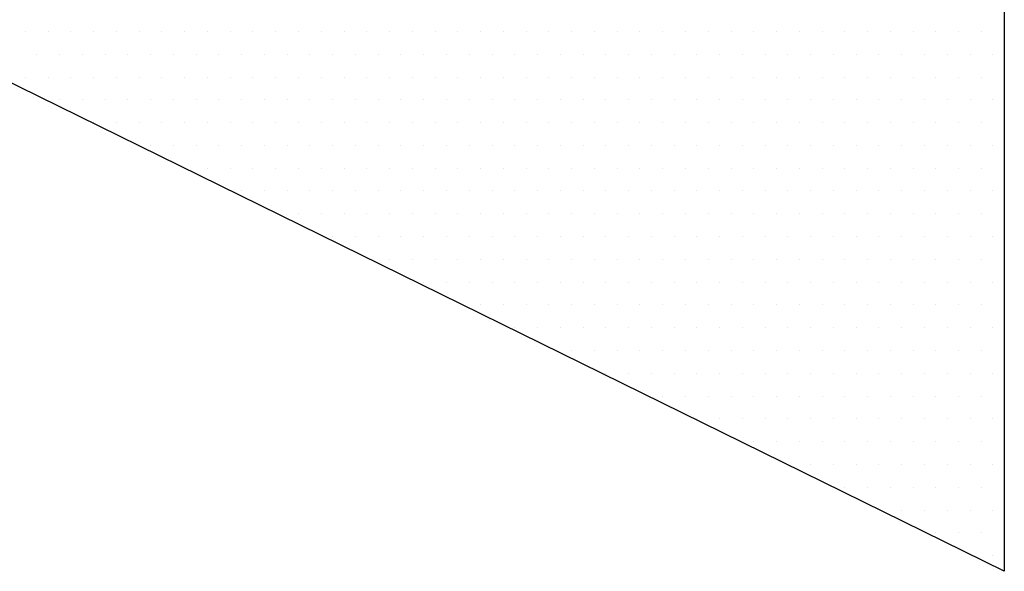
# Model space of a CAD drawing. Header units: millimetres. Extents: x 472 to 1299, y 510 to 798.
# Tile 62 of 69: x 1142.97 to 1145.65, y 593.12 to 594.62. Entities that reach past the tile are written whole.
import ezdxf
from ezdxf.enums import TextEntityAlignment as Align

# ---------------------------------------------------------------- set-up
doc = ezdxf.new("R2010")
doc.units = ezdxf.units.MM
doc.header["$LTSCALE"] = 4
doc.layers.add('KKS_1', color=7, linetype='Continuous', lineweight=5)
doc.styles.get("Standard").update_dxf_attribs({"font": 'ISOCP.SHX'})

# ---------------------------------------------------------------- blocks, each defined once
blk = doc.blocks.new('*X17')
at = {"color": 0, "linetype": 'Continuous'}
for p, q in [((-3.09375, -0.0625), (-3.09375, -0.0625)), ((-3.03125, -0.0625), (-3.03125, -0.0625)), ((-2.96875, -0.0625), (-2.96875, -0.0625)), ((-2.90625, -0.0625), (-2.90625, -0.0625)), ((-2.84375, -0.0625), (-2.84375, -0.0625)), ((-2.78125, -0.0625), (-2.78125, -0.0625)), ((-2.71875, -0.0625), (-2.71875, -0.0625)), ((-2.65625, -0.0625), (-2.65625, -0.0625)), ((-2.59375, -0.0625), (-2.59375, -0.0625)), ((-2.53125, -0.0625), (-2.53125, -0.0625)), ((-2.46875, -0.0625), (-2.46875, -0.0625)), ((-2.40625, -0.0625), (-2.40625, -0.0625)), ((-2.34375, -0.0625), (-2.34375, -0.0625)), ((-2.28125, -0.0625), (-2.28125, -0.0625)), ((-2.21875, -0.0625), (-2.21875, -0.0625)), ((-2.15625, -0.0625), (-2.15625, -0.0625)), ((-2.09375, -0.0625), (-2.09375, -0.0625)), ((-2.03125, -0.0625), (-2.03125, -0.0625)), ((-1.96875, -0.0625), (-1.96875, -0.0625)), ((-1.90625, -0.0625), (-1.90625, -0.0625)), ((-1.84375, -0.0625), (-1.84375, -0.0625)), ((-1.78125, -0.0625), (-1.78125, -0.0625)), ((-1.71875, -0.0625), (-1.71875, -0.0625)), ((-1.65625, -0.0625), (-1.65625, -0.0625)), ((-1.59375, -0.0625), (-1.59375, -0.0625)), ((-1.53125, -0.0625), (-1.53125, -0.0625)), ((-1.46875, -0.0625), (-1.46875, -0.0625)), ((-1.40625, -0.0625), (-1.40625, -0.0625)), ((-1.34375, -0.0625), (-1.34375, -0.0625)), ((-1.28125, -0.0625), (-1.28125, -0.0625)), ((-1.21875, -0.0625), (-1.21875, -0.0625)), ((-1.15625, -0.0625), (-1.15625, -0.0625)), ((-1.09375, -0.0625), (-1.09375, -0.0625)), ((-1.03125, -0.0625), (-1.03125, -0.0625)), ((-0.96875, -0.0625), (-0.96875, -0.0625)), ((-0.90625, -0.0625), (-0.90625, -0.0625)), ((-0.84375, -0.0625), (-0.84375, -0.0625)), ((-0.78125, -0.0625), (-0.78125, -0.0625)), ((-0.71875, -0.0625), (-0.71875, -0.0625)), ((-0.65625, -0.0625), (-0.65625, -0.0625)), ((-0.59375, -0.0625), (-0.59375, -0.0625)), ((-0.53125, -0.0625), (-0.53125, -0.0625)), ((-0.46875, -0.0625), (-0.46875, -0.0625)), ((-0.40625, -0.0625), (-0.40625, -0.0625)), ((-3.0625, -0.125), (-3.0625, -0.125)), ((-3, -0.125), (-3, -0.125)), ((-2.9375, -0.125), (-2.9375, -0.125)), ((-2.875, -0.125), (-2.875, -0.125)), ((-2.8125, -0.125), (-2.8125, -0.125)), ((-2.75, -0.125), (-2.75, -0.125)), ((-2.6875, -0.125), (-2.6875, -0.125)), ((-2.625, -0.125), (-2.625, -0.125)), ((-2.5625, -0.125), (-2.5625, -0.125)), ((-2.5, -0.125), (-2.5, -0.125)), ((-2.4375, -0.125), (-2.4375, -0.125)), ((-2.375, -0.125), (-2.375, -0.125)), ((-2.3125, -0.125), (-2.3125, -0.125)), ((-2.25, -0.125), (-2.25, -0.125)), ((-2.1875, -0.125), (-2.1875, -0.125)), ((-2.125, -0.125), (-2.125, -0.125)), ((-2.0625, -0.125), (-2.0625, -0.125)), ((-2, -0.125), (-2, -0.125)), ((-1.9375, -0.125), (-1.9375, -0.125)), ((-1.875, -0.125), (-1.875, -0.125)), ((-1.8125, -0.125), (-1.8125, -0.125)), ((-1.75, -0.125), (-1.75, -0.125)), ((-1.6875, -0.125), (-1.6875, -0.125)), ((-1.625, -0.125), (-1.625, -0.125)), ((-1.5625, -0.125), (-1.5625, -0.125)), ((-1.5, -0.125), (-1.5, -0.125)), ((-1.4375, -0.125), (-1.4375, -0.125)), ((-1.375, -0.125), (-1.375, -0.125)), ((-1.3125, -0.125), (-1.3125, -0.125)), ((-1.25, -0.125), (-1.25, -0.125)), ((-1.1875, -0.125), (-1.1875, -0.125)), ((-1.125, -0.125), (-1.125, -0.125)), ((-1.0625, -0.125), (-1.0625, -0.125)), ((-1, -0.125), (-1, -0.125)), ((-0.9375, -0.125), (-0.9375, -0.125)), ((-0.875, -0.125), (-0.875, -0.125)), ((-0.8125, -0.125), (-0.8125, -0.125)), ((-0.75, -0.125), (-0.75, -0.125)), ((-0.6875, -0.125), (-0.6875, -0.125)), ((-0.625, -0.125), (-0.625, -0.125)), ((-0.5625, -0.125), (-0.5625, -0.125)), ((-0.5, -0.125), (-0.5, -0.125)), ((-0.4375, -0.125), (-0.4375, -0.125)), ((-3.09375, -0.1875), (-3.09375, -0.1875)), ((-3.03125, -0.1875), (-3.03125, -0.1875)), ((-2.96875, -0.1875), (-2.96875, -0.1875)), ((-2.90625, -0.1875), (-2.90625, -0.1875)), ((-2.84375, -0.1875), (-2.84375, -0.1875)), ((-2.78125, -0.1875), (-2.78125, -0.1875)), ((-2.71875, -0.1875), (-2.71875, -0.1875)), ((-2.65625, -0.1875), (-2.65625, -0.1875)), ((-2.59375, -0.1875), (-2.59375, -0.1875)), ((-2.53125, -0.1875), (-2.53125, -0.1875)), ((-2.46875, -0.1875), (-2.46875, -0.1875)), ((-2.40625, -0.1875), (-2.40625, -0.1875)), ((-2.34375, -0.1875), (-2.34375, -0.1875)), ((-2.28125, -0.1875), (-2.28125, -0.1875)), ((-2.21875, -0.1875), (-2.21875, -0.1875)), ((-2.15625, -0.1875), (-2.15625, -0.1875)), ((-2.09375, -0.1875), (-2.09375, -0.1875)), ((-2.03125, -0.1875), (-2.03125, -0.1875)), ((-1.96875, -0.1875), (-1.96875, -0.1875)), ((-1.90625, -0.1875), (-1.90625, -0.1875)), ((-1.84375, -0.1875), (-1.84375, -0.1875)), ((-1.78125, -0.1875), (-1.78125, -0.1875)), ((-1.71875, -0.1875), (-1.71875, -0.1875)), ((-1.65625, -0.1875), (-1.65625, -0.1875)), ((-1.59375, -0.1875), (-1.59375, -0.1875)), ((-1.53125, -0.1875), (-1.53125, -0.1875)), ((-1.46875, -0.1875), (-1.46875, -0.1875)), ((-1.40625, -0.1875), (-1.40625, -0.1875)), ((-1.34375, -0.1875), (-1.34375, -0.1875)), ((-1.28125, -0.1875), (-1.28125, -0.1875)), ((-1.21875, -0.1875), (-1.21875, -0.1875)), ((-1.15625, -0.1875), (-1.15625, -0.1875)), ((-1.09375, -0.1875), (-1.09375, -0.1875)), ((-1.03125, -0.1875), (-1.03125, -0.1875)), ((-0.96875, -0.1875), (-0.96875, -0.1875)), ((-0.90625, -0.1875), (-0.90625, -0.1875)), ((-0.84375, -0.1875), (-0.84375, -0.1875)), ((-0.78125, -0.1875), (-0.78125, -0.1875)), ((-0.71875, -0.1875), (-0.71875, -0.1875)), ((-0.65625, -0.1875), (-0.65625, -0.1875)), ((-0.59375, -0.1875), (-0.59375, -0.1875)), ((-0.53125, -0.1875), (-0.53125, -0.1875)), ((-0.46875, -0.1875), (-0.46875, -0.1875)), ((-0.40625, -0.1875), (-0.40625, -0.1875)), ((-3.0625, -0.25), (-3.0625, -0.25)), ((-3, -0.25), (-3, -0.25)), ((-2.9375, -0.25), (-2.9375, -0.25)), ((-2.875, -0.25), (-2.875, -0.25)), ((-2.8125, -0.25), (-2.8125, -0.25)), ((-2.75, -0.25), (-2.75, -0.25)), ((-2.6875, -0.25), (-2.6875, -0.25)), ((-2.625, -0.25), (-2.625, -0.25)), ((-2.5625, -0.25), (-2.5625, -0.25)), ((-2.5, -0.25), (-2.5, -0.25)), ((-2.4375, -0.25), (-2.4375, -0.25)), ((-2.375, -0.25), (-2.375, -0.25)), ((-2.3125, -0.25), (-2.3125, -0.25)), ((-2.25, -0.25), (-2.25, -0.25)), ((-2.1875, -0.25), (-2.1875, -0.25)), ((-2.125, -0.25), (-2.125, -0.25)), ((-2.0625, -0.25), (-2.0625, -0.25)), ((-2, -0.25), (-2, -0.25)), ((-1.9375, -0.25), (-1.9375, -0.25)), ((-1.875, -0.25), (-1.875, -0.25)), ((-1.8125, -0.25), (-1.8125, -0.25)), ((-1.75, -0.25), (-1.75, -0.25)), ((-1.6875, -0.25), (-1.6875, -0.25)), ((-1.625, -0.25), (-1.625, -0.25)), ((-1.5625, -0.25), (-1.5625, -0.25)), ((-1.5, -0.25), (-1.5, -0.25)), ((-1.4375, -0.25), (-1.4375, -0.25)), ((-1.375, -0.25), (-1.375, -0.25)), ((-1.3125, -0.25), (-1.3125, -0.25)), ((-1.25, -0.25), (-1.25, -0.25)), ((-1.1875, -0.25), (-1.1875, -0.25)), ((-1.125, -0.25), (-1.125, -0.25)), ((-1.0625, -0.25), (-1.0625, -0.25)), ((-1, -0.25), (-1, -0.25)), ((-0.9375, -0.25), (-0.9375, -0.25)), ((-0.875, -0.25), (-0.875, -0.25)), ((-0.8125, -0.25), (-0.8125, -0.25)), ((-0.75, -0.25), (-0.75, -0.25)), ((-0.6875, -0.25), (-0.6875, -0.25)), ((-0.625, -0.25), (-0.625, -0.25)), ((-0.5625, -0.25), (-0.5625, -0.25)), ((-0.5, -0.25), (-0.5, -0.25)), ((-3.09375, -0.3125), (-3.09375, -0.3125)), ((-3.03125, -0.3125), (-3.03125, -0.3125)), ((-2.96875, -0.3125), (-2.96875, -0.3125)), ((-2.90625, -0.3125), (-2.90625, -0.3125)), ((-2.84375, -0.3125), (-2.84375, -0.3125)), ((-2.78125, -0.3125), (-2.78125, -0.3125)), ((-2.71875, -0.3125), (-2.71875, -0.3125)), ((-2.65625, -0.3125), (-2.65625, -0.3125)), ((-2.59375, -0.3125), (-2.59375, -0.3125)), ((-2.53125, -0.3125), (-2.53125, -0.3125)), ((-2.46875, -0.3125), (-2.46875, -0.3125)), ((-2.40625, -0.3125), (-2.40625, -0.3125)), ((-2.34375, -0.3125), (-2.34375, -0.3125)), ((-2.28125, -0.3125), (-2.28125, -0.3125)), ((-2.21875, -0.3125), (-2.21875, -0.3125)), ((-2.15625, -0.3125), (-2.15625, -0.3125)), ((-2.09375, -0.3125), (-2.09375, -0.3125)), ((-2.03125, -0.3125), (-2.03125, -0.3125)), ((-1.96875, -0.3125), (-1.96875, -0.3125)), ((-1.90625, -0.3125), (-1.90625, -0.3125)), ((-1.84375, -0.3125), (-1.84375, -0.3125)), ((-1.78125, -0.3125), (-1.78125, -0.3125)), ((-1.71875, -0.3125), (-1.71875, -0.3125)), ((-1.65625, -0.3125), (-1.65625, -0.3125)), ((-1.59375, -0.3125), (-1.59375, -0.3125)), ((-1.53125, -0.3125), (-1.53125, -0.3125)), ((-1.46875, -0.3125), (-1.46875, -0.3125)), ((-1.40625, -0.3125), (-1.40625, -0.3125)), ((-1.34375, -0.3125), (-1.34375, -0.3125)), ((-1.28125, -0.3125), (-1.28125, -0.3125)), ((-1.21875, -0.3125), (-1.21875, -0.3125)), ((-1.15625, -0.3125), (-1.15625, -0.3125)), ((-1.09375, -0.3125), (-1.09375, -0.3125)), ((-1.03125, -0.3125), (-1.03125, -0.3125)), ((-0.96875, -0.3125), (-0.96875, -0.3125)), ((-0.90625, -0.3125), (-0.90625, -0.3125)), ((-0.84375, -0.3125), (-0.84375, -0.3125)), ((-0.78125, -0.3125), (-0.78125, -0.3125)), ((-0.71875, -0.3125), (-0.71875, -0.3125)), ((-0.65625, -0.3125), (-0.65625, -0.3125)), ((-0.59375, -0.3125), (-0.59375, -0.3125)), ((-3.0625, -0.375), (-3.0625, -0.375)), ((-3, -0.375), (-3, -0.375)), ((-2.9375, -0.375), (-2.9375, -0.375)), ((-2.875, -0.375), (-2.875, -0.375)), ((-2.8125, -0.375), (-2.8125, -0.375)), ((-2.75, -0.375), (-2.75, -0.375)), ((-2.6875, -0.375), (-2.6875, -0.375)), ((-2.625, -0.375), (-2.625, -0.375)), ((-2.5625, -0.375), (-2.5625, -0.375)), ((-2.5, -0.375), (-2.5, -0.375)), ((-2.4375, -0.375), (-2.4375, -0.375)), ((-2.375, -0.375), (-2.375, -0.375)), ((-2.3125, -0.375), (-2.3125, -0.375)), ((-2.25, -0.375), (-2.25, -0.375)), ((-2.1875, -0.375), (-2.1875, -0.375)), ((-2.125, -0.375), (-2.125, -0.375)), ((-2.0625, -0.375), (-2.0625, -0.375)), ((-2, -0.375), (-2, -0.375)), ((-1.9375, -0.375), (-1.9375, -0.375)), ((-1.875, -0.375), (-1.875, -0.375)), ((-1.8125, -0.375), (-1.8125, -0.375)), ((-1.75, -0.375), (-1.75, -0.375)), ((-1.6875, -0.375), (-1.6875, -0.375)), ((-1.625, -0.375), (-1.625, -0.375)), ((-1.5625, -0.375), (-1.5625, -0.375)), ((-1.5, -0.375), (-1.5, -0.375)), ((-1.4375, -0.375), (-1.4375, -0.375)), ((-1.375, -0.375), (-1.375, -0.375)), ((-1.3125, -0.375), (-1.3125, -0.375)), ((-1.25, -0.375), (-1.25, -0.375)), ((-1.1875, -0.375), (-1.1875, -0.375)), ((-1.125, -0.375), (-1.125, -0.375)), ((-1.0625, -0.375), (-1.0625, -0.375)), ((-1, -0.375), (-1, -0.375)), ((-0.9375, -0.375), (-0.9375, -0.375)), ((-0.875, -0.375), (-0.875, -0.375)), ((-0.8125, -0.375), (-0.8125, -0.375)), ((-0.75, -0.375), (-0.75, -0.375)), ((-3.09375, -0.4375), (-3.09375, -0.4375)), ((-3.03125, -0.4375), (-3.03125, -0.4375)), ((-2.96875, -0.4375), (-2.96875, -0.4375)), ((-2.90625, -0.4375), (-2.90625, -0.4375)), ((-2.84375, -0.4375), (-2.84375, -0.4375)), ((-2.78125, -0.4375), (-2.78125, -0.4375)), ((-2.71875, -0.4375), (-2.71875, -0.4375)), ((-2.65625, -0.4375), (-2.65625, -0.4375)), ((-2.59375, -0.4375), (-2.59375, -0.4375)), ((-2.53125, -0.4375), (-2.53125, -0.4375)), ((-2.46875, -0.4375), (-2.46875, -0.4375)), ((-2.40625, -0.4375), (-2.40625, -0.4375)), ((-2.34375, -0.4375), (-2.34375, -0.4375)), ((-2.28125, -0.4375), (-2.28125, -0.4375)), ((-2.21875, -0.4375), (-2.21875, -0.4375)), ((-2.15625, -0.4375), (-2.15625, -0.4375)), ((-2.09375, -0.4375), (-2.09375, -0.4375)), ((-2.03125, -0.4375), (-2.03125, -0.4375)), ((-1.96875, -0.4375), (-1.96875, -0.4375)), ((-1.90625, -0.4375), (-1.90625, -0.4375)), ((-1.84375, -0.4375), (-1.84375, -0.4375)), ((-1.78125, -0.4375), (-1.78125, -0.4375)), ((-1.71875, -0.4375), (-1.71875, -0.4375)), ((-1.65625, -0.4375), (-1.65625, -0.4375)), ((-1.59375, -0.4375), (-1.59375, -0.4375)), ((-1.53125, -0.4375), (-1.53125, -0.4375)), ((-1.46875, -0.4375), (-1.46875, -0.4375)), ((-1.40625, -0.4375), (-1.40625, -0.4375)), ((-1.34375, -0.4375), (-1.34375, -0.4375)), ((-1.28125, -0.4375), (-1.28125, -0.4375)), ((-1.21875, -0.4375), (-1.21875, -0.4375)), ((-1.15625, -0.4375), (-1.15625, -0.4375)), ((-1.09375, -0.4375), (-1.09375, -0.4375)), ((-1.03125, -0.4375), (-1.03125, -0.4375)), ((-0.96875, -0.4375), (-0.96875, -0.4375)), ((-0.90625, -0.4375), (-0.90625, -0.4375)), ((-0.84375, -0.4375), (-0.84375, -0.4375)), ((-3.0625, -0.5), (-3.0625, -0.5)), ((-3, -0.5), (-3, -0.5)), ((-2.9375, -0.5), (-2.9375, -0.5)), ((-2.875, -0.5), (-2.875, -0.5)), ((-2.8125, -0.5), (-2.8125, -0.5)), ((-2.75, -0.5), (-2.75, -0.5)), ((-2.6875, -0.5), (-2.6875, -0.5)), ((-2.625, -0.5), (-2.625, -0.5)), ((-2.5625, -0.5), (-2.5625, -0.5)), ((-2.5, -0.5), (-2.5, -0.5)), ((-2.4375, -0.5), (-2.4375, -0.5)), ((-2.375, -0.5), (-2.375, -0.5)), ((-2.3125, -0.5), (-2.3125, -0.5)), ((-2.25, -0.5), (-2.25, -0.5)), ((-2.1875, -0.5), (-2.1875, -0.5)), ((-2.125, -0.5), (-2.125, -0.5)), ((-2.0625, -0.5), (-2.0625, -0.5)), ((-2, -0.5), (-2, -0.5)), ((-1.9375, -0.5), (-1.9375, -0.5)), ((-1.875, -0.5), (-1.875, -0.5)), ((-1.8125, -0.5), (-1.8125, -0.5)), ((-1.75, -0.5), (-1.75, -0.5)), ((-1.6875, -0.5), (-1.6875, -0.5)), ((-1.625, -0.5), (-1.625, -0.5)), ((-1.5625, -0.5), (-1.5625, -0.5)), ((-1.5, -0.5), (-1.5, -0.5)), ((-1.4375, -0.5), (-1.4375, -0.5)), ((-1.375, -0.5), (-1.375, -0.5)), ((-1.3125, -0.5), (-1.3125, -0.5)), ((-1.25, -0.5), (-1.25, -0.5)), ((-1.1875, -0.5), (-1.1875, -0.5)), ((-1.125, -0.5), (-1.125, -0.5)), ((-1.0625, -0.5), (-1.0625, -0.5)), ((-1, -0.5), (-1, -0.5)), ((-3.09375, -0.5625), (-3.09375, -0.5625)), ((-3.03125, -0.5625), (-3.03125, -0.5625)), ((-2.96875, -0.5625), (-2.96875, -0.5625)), ((-2.90625, -0.5625), (-2.90625, -0.5625)), ((-2.84375, -0.5625), (-2.84375, -0.5625)), ((-2.78125, -0.5625), (-2.78125, -0.5625)), ((-2.71875, -0.5625), (-2.71875, -0.5625)), ((-2.65625, -0.5625), (-2.65625, -0.5625)), ((-2.59375, -0.5625), (-2.59375, -0.5625)), ((-2.53125, -0.5625), (-2.53125, -0.5625)), ((-2.46875, -0.5625), (-2.46875, -0.5625)), ((-2.40625, -0.5625), (-2.40625, -0.5625)), ((-2.34375, -0.5625), (-2.34375, -0.5625)), ((-2.28125, -0.5625), (-2.28125, -0.5625)), ((-2.21875, -0.5625), (-2.21875, -0.5625)), ((-2.15625, -0.5625), (-2.15625, -0.5625)), ((-2.09375, -0.5625), (-2.09375, -0.5625)), ((-2.03125, -0.5625), (-2.03125, -0.5625)), ((-1.96875, -0.5625), (-1.96875, -0.5625)), ((-1.90625, -0.5625), (-1.90625, -0.5625)), ((-1.84375, -0.5625), (-1.84375, -0.5625)), ((-1.78125, -0.5625), (-1.78125, -0.5625)), ((-1.71875, -0.5625), (-1.71875, -0.5625)), ((-1.65625, -0.5625), (-1.65625, -0.5625)), ((-1.59375, -0.5625), (-1.59375, -0.5625)), ((-1.53125, -0.5625), (-1.53125, -0.5625)), ((-1.46875, -0.5625), (-1.46875, -0.5625)), ((-1.40625, -0.5625), (-1.40625, -0.5625)), ((-1.34375, -0.5625), (-1.34375, -0.5625)), ((-1.28125, -0.5625), (-1.28125, -0.5625)), ((-1.21875, -0.5625), (-1.21875, -0.5625)), ((-1.15625, -0.5625), (-1.15625, -0.5625)), ((-3.0625, -0.625), (-3.0625, -0.625)), ((-3, -0.625), (-3, -0.625)), ((-2.9375, -0.625), (-2.9375, -0.625)), ((-2.875, -0.625), (-2.875, -0.625)), ((-2.8125, -0.625), (-2.8125, -0.625)), ((-2.75, -0.625), (-2.75, -0.625)), ((-2.6875, -0.625), (-2.6875, -0.625)), ((-2.625, -0.625), (-2.625, -0.625)), ((-2.5625, -0.625), (-2.5625, -0.625)), ((-2.5, -0.625), (-2.5, -0.625)), ((-2.4375, -0.625), (-2.4375, -0.625)), ((-2.375, -0.625), (-2.375, -0.625)), ((-2.3125, -0.625), (-2.3125, -0.625)), ((-2.25, -0.625), (-2.25, -0.625)), ((-2.1875, -0.625), (-2.1875, -0.625)), ((-2.125, -0.625), (-2.125, -0.625)), ((-2.0625, -0.625), (-2.0625, -0.625)), ((-2, -0.625), (-2, -0.625)), ((-1.9375, -0.625), (-1.9375, -0.625)), ((-1.875, -0.625), (-1.875, -0.625)), ((-1.8125, -0.625), (-1.8125, -0.625)), ((-1.75, -0.625), (-1.75, -0.625)), ((-1.6875, -0.625), (-1.6875, -0.625)), ((-1.625, -0.625), (-1.625, -0.625)), ((-1.5625, -0.625), (-1.5625, -0.625)), ((-1.5, -0.625), (-1.5, -0.625)), ((-1.4375, -0.625), (-1.4375, -0.625)), ((-1.375, -0.625), (-1.375, -0.625)), ((-1.3125, -0.625), (-1.3125, -0.625)), ((-1.25, -0.625), (-1.25, -0.625)), ((-3.09375, -0.6875), (-3.09375, -0.6875)), ((-3.03125, -0.6875), (-3.03125, -0.6875)), ((-2.96875, -0.6875), (-2.96875, -0.6875)), ((-2.90625, -0.6875), (-2.90625, -0.6875)), ((-2.84375, -0.6875), (-2.84375, -0.6875)), ((-2.78125, -0.6875), (-2.78125, -0.6875)), ((-2.71875, -0.6875), (-2.71875, -0.6875)), ((-2.65625, -0.6875), (-2.65625, -0.6875)), ((-2.59375, -0.6875), (-2.59375, -0.6875)), ((-2.53125, -0.6875), (-2.53125, -0.6875)), ((-2.46875, -0.6875), (-2.46875, -0.6875)), ((-2.40625, -0.6875), (-2.40625, -0.6875)), ((-2.34375, -0.6875), (-2.34375, -0.6875)), ((-2.28125, -0.6875), (-2.28125, -0.6875)), ((-2.21875, -0.6875), (-2.21875, -0.6875)), ((-2.15625, -0.6875), (-2.15625, -0.6875)), ((-2.09375, -0.6875), (-2.09375, -0.6875)), ((-2.03125, -0.6875), (-2.03125, -0.6875)), ((-1.96875, -0.6875), (-1.96875, -0.6875)), ((-1.90625, -0.6875), (-1.90625, -0.6875)), ((-1.84375, -0.6875), (-1.84375, -0.6875)), ((-1.78125, -0.6875), (-1.78125, -0.6875)), ((-1.71875, -0.6875), (-1.71875, -0.6875)), ((-1.65625, -0.6875), (-1.65625, -0.6875)), ((-1.59375, -0.6875), (-1.59375, -0.6875)), ((-1.53125, -0.6875), (-1.53125, -0.6875)), ((-1.46875, -0.6875), (-1.46875, -0.6875)), ((-1.40625, -0.6875), (-1.40625, -0.6875)), ((-3.0625, -0.75), (-3.0625, -0.75)), ((-3, -0.75), (-3, -0.75)), ((-2.9375, -0.75), (-2.9375, -0.75)), ((-2.875, -0.75), (-2.875, -0.75)), ((-2.8125, -0.75), (-2.8125, -0.75)), ((-2.75, -0.75), (-2.75, -0.75)), ((-2.6875, -0.75), (-2.6875, -0.75)), ((-2.625, -0.75), (-2.625, -0.75)), ((-2.5625, -0.75), (-2.5625, -0.75)), ((-2.5, -0.75), (-2.5, -0.75)), ((-2.4375, -0.75), (-2.4375, -0.75)), ((-2.375, -0.75), (-2.375, -0.75)), ((-2.3125, -0.75), (-2.3125, -0.75)), ((-2.25, -0.75), (-2.25, -0.75)), ((-2.1875, -0.75), (-2.1875, -0.75)), ((-2.125, -0.75), (-2.125, -0.75)), ((-2.0625, -0.75), (-2.0625, -0.75)), ((-2, -0.75), (-2, -0.75)), ((-1.9375, -0.75), (-1.9375, -0.75)), ((-1.875, -0.75), (-1.875, -0.75)), ((-1.8125, -0.75), (-1.8125, -0.75)), ((-1.75, -0.75), (-1.75, -0.75)), ((-1.6875, -0.75), (-1.6875, -0.75)), ((-1.625, -0.75), (-1.625, -0.75)), ((-1.5625, -0.75), (-1.5625, -0.75)), ((-1.5, -0.75), (-1.5, -0.75)), ((-3.09375, -0.8125), (-3.09375, -0.8125)), ((-3.03125, -0.8125), (-3.03125, -0.8125)), ((-2.96875, -0.8125), (-2.96875, -0.8125)), ((-2.90625, -0.8125), (-2.90625, -0.8125)), ((-2.84375, -0.8125), (-2.84375, -0.8125)), ((-2.78125, -0.8125), (-2.78125, -0.8125)), ((-2.71875, -0.8125), (-2.71875, -0.8125)), ((-2.65625, -0.8125), (-2.65625, -0.8125)), ((-2.59375, -0.8125), (-2.59375, -0.8125)), ((-2.53125, -0.8125), (-2.53125, -0.8125)), ((-2.46875, -0.8125), (-2.46875, -0.8125)), ((-2.40625, -0.8125), (-2.40625, -0.8125)), ((-2.34375, -0.8125), (-2.34375, -0.8125)), ((-2.28125, -0.8125), (-2.28125, -0.8125)), ((-2.21875, -0.8125), (-2.21875, -0.8125)), ((-2.15625, -0.8125), (-2.15625, -0.8125)), ((-2.09375, -0.8125), (-2.09375, -0.8125)), ((-2.03125, -0.8125), (-2.03125, -0.8125)), ((-1.96875, -0.8125), (-1.96875, -0.8125)), ((-1.90625, -0.8125), (-1.90625, -0.8125)), ((-1.84375, -0.8125), (-1.84375, -0.8125)), ((-1.78125, -0.8125), (-1.78125, -0.8125)), ((-1.71875, -0.8125), (-1.71875, -0.8125)), ((-1.65625, -0.8125), (-1.65625, -0.8125)), ((-3.0625, -0.875), (-3.0625, -0.875)), ((-3, -0.875), (-3, -0.875)), ((-2.9375, -0.875), (-2.9375, -0.875)), ((-2.875, -0.875), (-2.875, -0.875)), ((-2.8125, -0.875), (-2.8125, -0.875)), ((-2.75, -0.875), (-2.75, -0.875)), ((-2.6875, -0.875), (-2.6875, -0.875)), ((-2.625, -0.875), (-2.625, -0.875)), ((-2.5625, -0.875), (-2.5625, -0.875)), ((-2.5, -0.875), (-2.5, -0.875)), ((-2.4375, -0.875), (-2.4375, -0.875)), ((-2.375, -0.875), (-2.375, -0.875)), ((-2.3125, -0.875), (-2.3125, -0.875)), ((-2.25, -0.875), (-2.25, -0.875)), ((-2.1875, -0.875), (-2.1875, -0.875)), ((-2.125, -0.875), (-2.125, -0.875)), ((-2.0625, -0.875), (-2.0625, -0.875)), ((-2, -0.875), (-2, -0.875)), ((-1.9375, -0.875), (-1.9375, -0.875)), ((-1.875, -0.875), (-1.875, -0.875)), ((-1.8125, -0.875), (-1.8125, -0.875)), ((-1.75, -0.875), (-1.75, -0.875)), ((-3.09375, -0.9375), (-3.09375, -0.9375)), ((-3.03125, -0.9375), (-3.03125, -0.9375)), ((-2.96875, -0.9375), (-2.96875, -0.9375)), ((-2.90625, -0.9375), (-2.90625, -0.9375)), ((-2.84375, -0.9375), (-2.84375, -0.9375)), ((-2.78125, -0.9375), (-2.78125, -0.9375)), ((-2.71875, -0.9375), (-2.71875, -0.9375)), ((-2.65625, -0.9375), (-2.65625, -0.9375)), ((-2.59375, -0.9375), (-2.59375, -0.9375)), ((-2.53125, -0.9375), (-2.53125, -0.9375)), ((-2.46875, -0.9375), (-2.46875, -0.9375)), ((-2.40625, -0.9375), (-2.40625, -0.9375)), ((-2.34375, -0.9375), (-2.34375, -0.9375)), ((-2.28125, -0.9375), (-2.28125, -0.9375)), ((-2.21875, -0.9375), (-2.21875, -0.9375)), ((-2.15625, -0.9375), (-2.15625, -0.9375)), ((-2.09375, -0.9375), (-2.09375, -0.9375)), ((-2.03125, -0.9375), (-2.03125, -0.9375)), ((-1.96875, -0.9375), (-1.96875, -0.9375)), ((-1.90625, -0.9375), (-1.90625, -0.9375)), ((-3.0625, -1), (-3.0625, -1)), ((-3, -1), (-3, -1)), ((-2.9375, -1), (-2.9375, -1)), ((-2.875, -1), (-2.875, -1)), ((-2.8125, -1), (-2.8125, -1)), ((-2.75, -1), (-2.75, -1)), ((-2.6875, -1), (-2.6875, -1)), ((-2.625, -1), (-2.625, -1)), ((-2.5625, -1), (-2.5625, -1)), ((-2.5, -1), (-2.5, -1)), ((-2.4375, -1), (-2.4375, -1)), ((-2.375, -1), (-2.375, -1)), ((-2.3125, -1), (-2.3125, -1)), ((-2.25, -1), (-2.25, -1)), ((-2.1875, -1), (-2.1875, -1)), ((-2.125, -1), (-2.125, -1)), ((-2.0625, -1), (-2.0625, -1)), ((-2, -1), (-2, -1)), ((-3.09375, -1.0625), (-3.09375, -1.0625)), ((-3.03125, -1.0625), (-3.03125, -1.0625)), ((-2.96875, -1.0625), (-2.96875, -1.0625)), ((-2.90625, -1.0625), (-2.90625, -1.0625)), ((-2.84375, -1.0625), (-2.84375, -1.0625)), ((-2.78125, -1.0625), (-2.78125, -1.0625)), ((-2.71875, -1.0625), (-2.71875, -1.0625)), ((-2.65625, -1.0625), (-2.65625, -1.0625)), ((-2.59375, -1.0625), (-2.59375, -1.0625)), ((-2.53125, -1.0625), (-2.53125, -1.0625)), ((-2.46875, -1.0625), (-2.46875, -1.0625)), ((-2.40625, -1.0625), (-2.40625, -1.0625)), ((-2.34375, -1.0625), (-2.34375, -1.0625)), ((-2.28125, -1.0625), (-2.28125, -1.0625)), ((-2.21875, -1.0625), (-2.21875, -1.0625)), ((-2.15625, -1.0625), (-2.15625, -1.0625)), ((-3.0625, -1.125), (-3.0625, -1.125)), ((-3, -1.125), (-3, -1.125)), ((-2.9375, -1.125), (-2.9375, -1.125)), ((-2.875, -1.125), (-2.875, -1.125)), ((-2.8125, -1.125), (-2.8125, -1.125)), ((-2.75, -1.125), (-2.75, -1.125)), ((-2.6875, -1.125), (-2.6875, -1.125)), ((-2.625, -1.125), (-2.625, -1.125)), ((-2.5625, -1.125), (-2.5625, -1.125)), ((-2.5, -1.125), (-2.5, -1.125)), ((-2.4375, -1.125), (-2.4375, -1.125)), ((-2.375, -1.125), (-2.375, -1.125)), ((-2.3125, -1.125), (-2.3125, -1.125)), ((-2.25, -1.125), (-2.25, -1.125)), ((-3.09375, -1.1875), (-3.09375, -1.1875)), ((-3.03125, -1.1875), (-3.03125, -1.1875)), ((-2.96875, -1.1875), (-2.96875, -1.1875)), ((-2.90625, -1.1875), (-2.90625, -1.1875)), ((-2.84375, -1.1875), (-2.84375, -1.1875)), ((-2.78125, -1.1875), (-2.78125, -1.1875)), ((-2.71875, -1.1875), (-2.71875, -1.1875)), ((-2.65625, -1.1875), (-2.65625, -1.1875)), ((-2.59375, -1.1875), (-2.59375, -1.1875)), ((-2.53125, -1.1875), (-2.53125, -1.1875)), ((-2.46875, -1.1875), (-2.46875, -1.1875)), ((-2.40625, -1.1875), (-2.40625, -1.1875)), ((-3.0625, -1.25), (-3.0625, -1.25)), ((-3, -1.25), (-3, -1.25)), ((-2.9375, -1.25), (-2.9375, -1.25)), ((-2.875, -1.25), (-2.875, -1.25)), ((-2.8125, -1.25), (-2.8125, -1.25)), ((-2.75, -1.25), (-2.75, -1.25)), ((-2.6875, -1.25), (-2.6875, -1.25)), ((-2.625, -1.25), (-2.625, -1.25)), ((-2.5625, -1.25), (-2.5625, -1.25)), ((-2.5, -1.25), (-2.5, -1.25)), ((-3.09375, -1.3125), (-3.09375, -1.3125)), ((-3.03125, -1.3125), (-3.03125, -1.3125)), ((-2.96875, -1.3125), (-2.96875, -1.3125)), ((-2.90625, -1.3125), (-2.90625, -1.3125)), ((-2.84375, -1.3125), (-2.84375, -1.3125)), ((-2.78125, -1.3125), (-2.78125, -1.3125)), ((-2.71875, -1.3125), (-2.71875, -1.3125)), ((-2.65625, -1.3125), (-2.65625, -1.3125)), ((-3.0625, -1.375), (-3.0625, -1.375)), ((-3, -1.375), (-3, -1.375)), ((-2.9375, -1.375), (-2.9375, -1.375)), ((-2.875, -1.375), (-2.875, -1.375)), ((-2.8125, -1.375), (-2.8125, -1.375)), ((-3.09375, -1.4375), (-3.09375, -1.4375)), ((-3.03125, -1.4375), (-3.03125, -1.4375)), ((-2.96875, -1.4375), (-2.96875, -1.4375)), ((-2.90625, -1.4375), (-2.90625, -1.4375)), ((-3.0625, -1.5), (-3.0625, -1.5))]:
    blk.add_line(p, q, dxfattribs=at)
blk = doc.blocks.new('ZZWR_RP1')
at = {"linetype": 'Continuous'}
blk.add_lwpolyline([(0, 0.0029), (3.0619, 1.5064), (3.0619, -1.5035), (0, 0)], dxfattribs=at)
at = {"linetype": 'Continuous', "xscale": -0.9900000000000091, "yscale": 0.9900000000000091, "zscale": 0.9900000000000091}
blk.add_blockref('*X17', (-0.0012, 0.024), dxfattribs=at)
at = {"layer": 'KKS_1', "color": 7, "width": 0.8}
for tag, p in [('KKS_1_POCZ', (-0.1558, 4.9969)), ('KKS_1_KONIEC', (-0.1558, 2.4873))]:
    blk.add_attdef(tag, text='', height=1.8, dxfattribs=at).set_placement(p, align=Align.CENTER)
at = {"layer": 'KKS_1', "color": 7, "width": 0.8, "flags": 1}
blk.add_attdef('OPIS', (-6.2488, -0.2827), '', height=1.5, dxfattribs=at)
blk.add_attdef('KKS_1_PEŁNY', text='', height=2.5, dxfattribs=at).set_placement((-0.1558, -3.8574), align=Align.CENTER)

msp = doc.modelspace()

# ---------------------------------------------------------------- block references
msp.add_blockref('ZZWR_RP1', (1142.5873, 594.6253))

doc.saveas('drawing.dxf')
